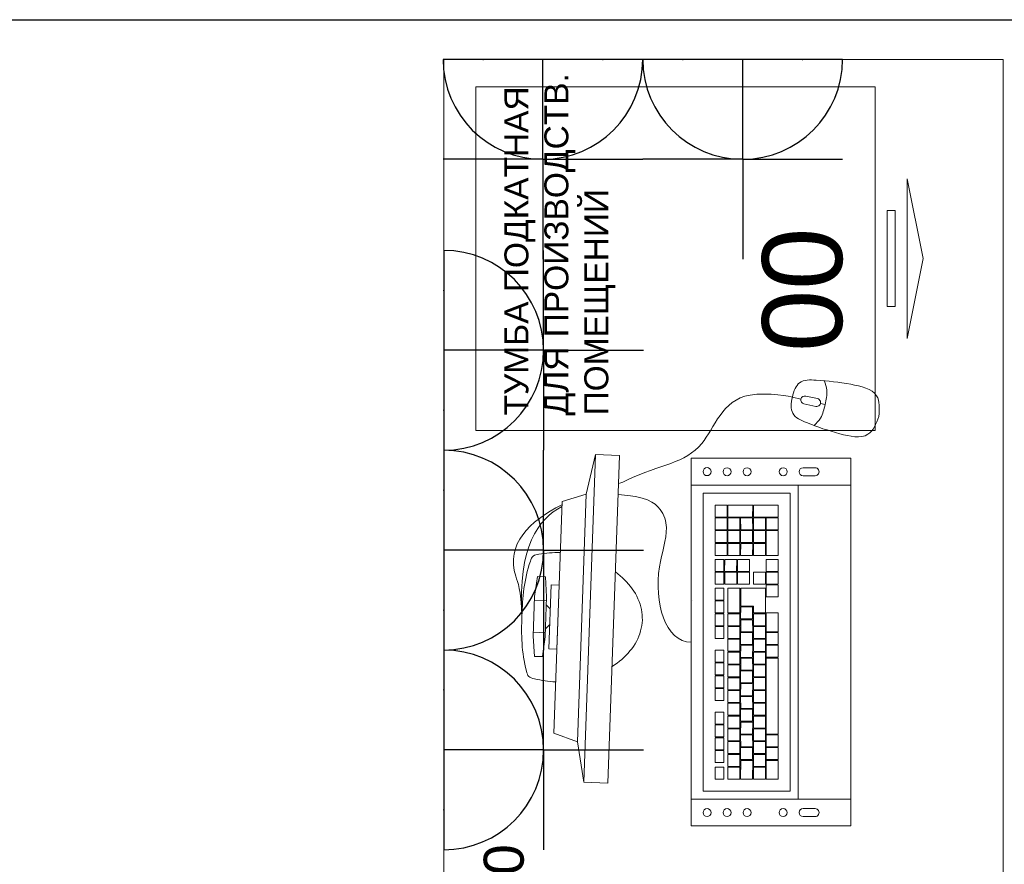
# Model space of a CAD drawing. Header units: millimetres. Extents: x -692150 to 2662533, y -92609 to 65084.
# Tile 22 of 256: x -72242 to -71009, y -52782 to -51725. Entities that reach past the tile are written whole.
import ezdxf

# ---------------------------------------------------------------- set-up
doc = ezdxf.new("R2010")
doc.units = ezdxf.units.MM
for name, color, linetype, lineweight, true_color in [('00_АР_Подложка', 7, 'Continuous', 0, 0x9b9292), ('09_АР_Мебель', 7, 'Continuous', 9, 0x000000), ('1. ПОДЛОЖКА', 7, 'Continuous', 0, 0x9b9292)]:
    doc.layers.add(name, color=color, linetype=linetype, lineweight=lineweight, true_color=true_color)
doc.layers.add('06_АР_Мебель', color=4, linetype='Continuous', lineweight=9)
doc.layers.add('11_АР_Номер мебели', color=1, linetype='Continuous', lineweight=13, plot=False)
doc.layers.add('ЭОМ', color=7, linetype='Continuous')
doc.styles.add('HVAC_AEP', font='arial.ttf')
doc.styles.get("Standard").update_dxf_attribs({"font": 'arial.ttf'})

# ---------------------------------------------------------------- blocks, each defined once
blk = doc.blocks.new('*T215')
at = {"color": 0, "linetype": 'ByBlock', "lineweight": -2, "transparency": 16777216}
for p, q in [((0, 0), (8500, 0)), ((0, 0), (0, -27939.3)), ((8500, 0), (8500, -27939.3)), ((0, -469.7), (8500, -469.7)), ((4500, -469.7), (4500, -27939.3)), ((0, -4969.7), (8500, -4969.7)), ((0, -9469.7), (8500, -9469.7)), ((0, -13269.7), (8500, -13269.7)), ((0, -16669.7), (8500, -16669.7)), ((0, -20469.7), (8500, -20469.7)), ((0, -24269.7), (8500, -24269.7)), ((0, -26370.4), (8500, -26370.4)), ((0, -27939.3), (8500, -27939.3))]:
    blk.add_line(p, q, dxfattribs=at)
at = {"color": 0, "lineweight": 15, "transparency": 16777216, "style": 'HVAC_AEP'}
for s, insert, char_height, width, attachment_point in [('{\\H0.83333x;\\C256;Готовые блоки (Барьеры, АРМ, Почтальоны)}', (4250, -234.8), 300, 8497, 5), ('{\\fCalibri|b0|i0|c204|p34;\\C256;Группа блоков 1200\\P\\PПо невозможности разместить стандартный барьер для приёма посылок, применить откидную столешницу для МГН}', (4550, -2719.7), 250, 3900, 4), ('{\\fCalibri|b0|i0|c204|p34;\\C256;Группа блоков 1400\\P\\PПо невозможности разместить стандартный барьер для приёма посылок, применить откидную столешницу для МГН}', (4550, -7219.7), 250, 3900, 4), ('{\\fCalibri|b0|i0|c204|p34;\\C256;Группа блоков \\P\\PПочта банк 1400}', (4550, -11369.7), 250, 3900, 4), ('{\\fCalibri|b0|i0|c204|p34;\\C256;Группа блоков \\P\\PПочта банк 1200}', (4550, -14969.7), 250, 3900, 4), ('{\\C256;ГРУППА МЕБЕЛИ ЦСУ (ЦЕНТР СОЦИАЛЬНЫХ УСЛУГ)\\P\\PЕсли не помещается в кабинете можно установить в клиентском зале }', (4550, -18569.7), 250, 3900, 4), ('{\\C256;ГРУППА МЕБЕЛИ ЦСУ (ЦЕНТР СОЦИАЛЬНЫХ УСЛУГ)\\P\\P\\fCalibri|b0|i0|c204|p34;Если нет места на стол 1400 ставим выноску на стол МГН 1200}', (4550, -22369.7), 250, 3900, 4), ('Группа блоков АРМ\\P^JНАЧ.ОПС^JСортировщик', (4550, -25320), 250, 3900, 4), ('{\\fCalibri|b0|i0|c204|p34;\\C256;Группа блоков \\P\\PПочтальоны}', (4550, -27154.9), 250, 3900, 4)]:
    blk.add_mtext(s, dxfattribs=dict(at, insert=insert, char_height=char_height, width=width, attachment_point=attachment_point))
blk = doc.blocks.new('Компьютер')
at = {"layer": '00_АР_Подложка', "lineweight": 0}
for p, q in [((-76.4, 195.2), (-51.4, 197.7)), ((-51.4, 197.7), (-1.4, 197.7)), ((-46.4, 182.7), (-46.4, 197.7)), ((-6.4, 197.7), (-6.4, 182.7)), ((23.6, 195.1), (-1.4, 197.7)), ((-76.4, 195.2), (-76.4, 185.2)), ((-76.4, 185.2), (-51.4, 182.7)), ((23.6, 185.1), (-1.4, 182.7)), ((23.6, 195.1), (23.6, 185.1)), ((-66.4, 167.7), (-66.4, 177.7)), ((-66.4, 177.7), (13.6, 177.6)), ((-1.4, 182.7), (-51.4, 182.7)), ((-36.4, 177.7), (-41.4, 182.7)), ((-16.4, 177.7), (-11.4, 182.7)), ((13.6, 177.6), (13.6, 167.6)), ((-171.4, 167.8), (-181.5, 137.8)), ((118.6, 167.6), (-171.4, 167.8)), ((13.6, 167.6), (-66.4, 167.7)), ((118.6, 167.6), (128.5, 137.8)), ((-181.5, 137.8), (-231.5, 127.8)), ((-181.5, 137.8), (128.5, 137.8)), ((128.5, 137.8), (178.5, 127.8)), ((-231.5, 97.8), (-231.5, 127.8)), ((-231.5, 127.8), (178.5, 127.8)), ((178.5, 127.8), (178.5, 97.8)), ((-231.5, 97.8), (178.5, 97.8)), ((-281.5, -8.2), (178.2, 8.1)), ((144.7, 6.9), (151.8, -193)), ((178.2, 8.1), (185.3, -191.8)), ((-274.4, -208.1), (-281.5, -8.2)), ((-248, -7), (-241, -206.9)), ((-237.5, -21.7), (135.3, -8.5)), ((135.3, -8.5), (139.1, -117.4)), ((-233.7, -130.6), (-237.5, -21.7)), ((89.8, -25.1), (104.8, -24.6)), ((104.8, -24.6), (105.3, -39.6)), ((105.8, -24.5), (120.8, -24)), ((106.3, -39.5), (105.8, -24.5)), ((120.8, -24), (121.3, -39)), ((-207, -35.6), (-222, -36.1)), ((-221.6, -47.1), (-222, -36.1)), ((-207, -35.6), (-206.6, -46.6)), ((-186.2, -34.9), (-201.2, -35.4)), ((-200.8, -46.4), (-201.2, -35.4)), ((-186.2, -34.9), (-185.8, -45.9)), ((-170.2, -34.3), (-185.2, -34.8)), ((-184.8, -45.8), (-185.2, -34.8)), ((-170.2, -34.3), (-169.8, -45.3)), ((-154.2, -33.7), (-169.2, -34.3)), ((-168.8, -45.3), (-169.2, -34.3)), ((-154.2, -33.7), (-153.8, -44.7)), ((-138.2, -33.2), (-153.2, -33.7)), ((-152.8, -44.7), (-153.2, -33.7)), ((-138.2, -33.2), (-137.8, -44.2)), ((-108.6, -32.1), (-123.6, -32.6)), ((-123.3, -43.6), (-123.6, -32.6)), ((-108.6, -32.1), (-108.3, -43.1)), ((-92.7, -31.6), (-107.6, -32.1)), ((-107.3, -43.1), (-107.6, -32.1)), ((-92.7, -31.6), (-92.3, -42.5)), ((-76.7, -31), (-91.7, -31.5)), ((-91.3, -42.5), (-91.7, -31.5)), ((-76.7, -31), (-76.3, -42)), ((-60.7, -30.4), (-75.7, -31)), ((-75.3, -41.9), (-75.7, -31)), ((-60.7, -30.4), (-60.3, -41.4)), ((-31.1, -29.4), (-46.1, -29.9)), ((-45.7, -40.9), (-46.1, -29.9)), ((-31.1, -29.4), (-30.7, -40.4)), ((-15.1, -28.8), (-30.1, -29.3)), ((-29.7, -40.3), (-30.1, -29.3)), ((-15.1, -28.8), (-14.7, -39.8)), ((0.9, -28.2), (-14.1, -28.8)), ((-13.7, -39.8), (-14.1, -28.8)), ((0.9, -28.2), (1.3, -39.2)), ((16.9, -27.7), (1.9, -28.2)), ((2.3, -39.2), (1.9, -28.2)), ((16.9, -27.7), (17.2, -38.7)), ((36.8, -27), (21.9, -27.5)), ((22.2, -38.5), (21.9, -27.5)), ((36.8, -27), (37.2, -38)), ((52.8, -26.4), (37.8, -26.9)), ((38.2, -37.9), (37.8, -26.9)), ((52.8, -26.4), (53.2, -37.4)), ((57.8, -26.2), (72.8, -25.7)), ((58.4, -41.2), (57.8, -26.2)), ((72.8, -25.7), (73.4, -40.7)), ((73.8, -25.7), (88.8, -25.1)), ((74.4, -40.7), (73.8, -25.7)), ((88.8, -25.1), (89.3, -40.1)), ((90.3, -40.1), (89.8, -25.1)), ((-206.6, -46.6), (-221.6, -47.1)), ((-185.8, -45.9), (-200.8, -46.4)), ((-169.8, -45.3), (-184.8, -45.8)), ((-153.8, -44.7), (-168.8, -45.3)), ((-137.8, -44.2), (-152.8, -44.7)), ((-141.5, -49.3), (-126.5, -48.8)), ((-126.5, -48.8), (-126, -63.7)), ((-125.5, -48.7), (-110.5, -48.2)), ((-125, -63.7), (-125.5, -48.7)), ((-108.3, -43.1), (-123.3, -43.6)), ((-110.5, -48.2), (-110, -63.2)), ((-109.5, -48.2), (-94.5, -47.6)), ((-109, -63.1), (-109.5, -48.2)), ((-92.3, -42.5), (-107.3, -43.1)), ((-94.5, -47.6), (-94, -62.6)), ((-93.5, -47.6), (-78.5, -47.1)), ((-93, -62.6), (-93.5, -47.6)), ((-76.3, -42), (-91.3, -42.5)), ((-78.5, -47.1), (-78, -62.1)), ((-77.5, -47), (-62.5, -46.5)), ((-77, -62), (-77.5, -47)), ((-60.3, -41.4), (-75.3, -41.9)), ((-62.5, -46.5), (-62, -61.5)), ((-61.5, -46.5), (-46.5, -45.9)), ((-61, -61.5), (-61.5, -46.5)), ((-46.5, -45.9), (-46, -60.9)), ((-30.7, -40.4), (-45.7, -40.9)), ((-45.5, -45.9), (-30.5, -45.4)), ((-45, -60.9), (-45.5, -45.9)), ((-30.5, -45.4), (-30, -60.4)), ((-14.7, -39.8), (-29.7, -40.3)), ((-29.5, -45.3), (-14.6, -44.8)), ((-29, -60.3), (-29.5, -45.3)), ((-14.6, -44.8), (-14, -59.8)), ((1.3, -39.2), (-13.7, -39.8)), ((-13.6, -44.8), (17.4, -43.7)), ((-13, -59.8), (-13.6, -44.8)), ((17.2, -38.7), (2.3, -39.2)), ((17.4, -43.7), (18, -58.7)), ((37.2, -38), (22.2, -38.5)), ((22.3, -39.5), (37.3, -39)), ((22.8, -54.5), (22.3, -39.5)), ((37.3, -39), (37.8, -54)), ((53.2, -37.4), (38.2, -37.9)), ((38.3, -38.9), (53.3, -38.4)), ((38.8, -53.9), (38.3, -38.9)), ((53.3, -38.4), (53.8, -53.4)), ((73.4, -40.7), (58.4, -41.2)), ((58.4, -42.2), (73.4, -41.7)), ((58.9, -57.2), (58.4, -42.2)), ((73.4, -41.7), (73.9, -56.7)), ((89.3, -40.1), (74.4, -40.7)), ((74.4, -41.7), (89.4, -41.1)), ((74.9, -56.6), (74.4, -41.7)), ((89.4, -41.1), (89.9, -56.1)), ((105.3, -39.6), (90.3, -40.1)), ((90.4, -41.1), (105.4, -40.6)), ((90.9, -56.1), (90.4, -41.1)), ((105.4, -40.6), (105.9, -55.5)), ((121.3, -39), (106.3, -39.5)), ((106.4, -40.5), (121.4, -40)), ((107.5, -71.5), (106.4, -40.5)), ((121.4, -40), (122.5, -71)), ((-221.4, -52.1), (-206.4, -51.6)), ((-220.9, -67.1), (-221.4, -52.1)), ((-206.4, -51.6), (-205.9, -66.6)), ((-205.4, -51.6), (-190.4, -51)), ((-204.9, -66.5), (-205.4, -51.6)), ((-190.4, -51), (-189.9, -66)), ((-189.4, -51), (-174.5, -50.5)), ((-188.9, -66), (-189.4, -51)), ((-174.5, -50.5), (-173.9, -65.4)), ((-173.5, -50.4), (-158.5, -49.9)), ((-172.9, -65.4), (-173.5, -50.4)), ((-158.5, -49.9), (-157.9, -64.9)), ((-157.5, -49.9), (-142.5, -49.3)), ((-156.9, -64.8), (-157.5, -49.9)), ((-142.5, -49.3), (-141.9, -64.3)), ((-140.9, -64.3), (-141.5, -49.3)), ((-62, -61.5), (-77, -62)), ((-46, -60.9), (-61, -61.5)), ((-30, -60.4), (-45, -60.9)), ((-36.5, -61.6), (-21.5, -61.1)), ((-35.9, -76.6), (-36.5, -61.6)), ((-14, -59.8), (-29, -60.3)), ((-21.5, -61.1), (-21, -76)), ((-20.5, -61), (-5.5, -60.5)), ((-20, -76), (-20.5, -61)), ((18, -58.7), (-13, -59.8)), ((-5.5, -60.5), (-5, -75.5)), ((-4.5, -60.5), (18, -59.7)), ((-3.9, -76.4), (-4.5, -60.5)), ((18, -59.7), (19.1, -90.6)), ((37.8, -54), (22.8, -54.5)), ((22.8, -55.5), (37.8, -55)), ((23.4, -70.5), (22.8, -55.5)), ((37.8, -55), (38.4, -69.9)), ((53.8, -53.4), (38.8, -53.9)), ((38.8, -54.9), (53.8, -54.4)), ((39.4, -69.9), (38.8, -54.9)), ((53.8, -54.4), (54.4, -69.4)), ((73.9, -56.7), (58.9, -57.2)), ((59, -58.2), (74, -57.7)), ((59.5, -73.2), (59, -58.2)), ((74, -57.7), (74.5, -72.7)), ((89.9, -56.1), (74.9, -56.6)), ((75, -57.6), (89.9, -57.1)), ((75.5, -72.6), (75, -57.6)), ((89.9, -57.1), (90.5, -72.1)), ((105.9, -55.5), (90.9, -56.1)), ((90.9, -57.1), (105.9, -56.5)), ((91.5, -72.1), (90.9, -57.1)), ((105.9, -56.5), (106.5, -71.5)), ((-205.9, -66.6), (-220.9, -67.1)), ((-220.9, -68.1), (-197.4, -67.3)), ((-220.3, -83.1), (-220.9, -68.1)), ((-189.9, -66), (-204.9, -66.5)), ((-197.4, -67.3), (-196.8, -82.3)), ((-196.4, -67.2), (-181.4, -66.7)), ((-195.8, -82.2), (-196.4, -67.2)), ((-173.9, -65.4), (-188.9, -66)), ((-181.4, -66.7), (-180.9, -81.7)), ((-180.4, -66.7), (-165.4, -66.1)), ((-179.9, -81.7), (-180.4, -66.7)), ((-157.9, -64.9), (-172.9, -65.4)), ((-165.4, -66.1), (-164.9, -81.1)), ((-164.4, -66.1), (-149.4, -65.6)), ((-163.9, -81.1), (-164.4, -66.1)), ((-141.9, -64.3), (-156.9, -64.8)), ((-149.4, -65.6), (-148.9, -80.6)), ((-148.4, -65.5), (-133.4, -65)), ((-147.9, -80.5), (-148.4, -65.5)), ((-126, -63.7), (-140.9, -64.3)), ((-133.4, -65), (-132.9, -80)), ((-132.4, -65), (-117.4, -64.4)), ((-131.9, -80), (-132.4, -65)), ((-110, -63.2), (-125, -63.7)), ((-117.4, -64.4), (-116.9, -79.4)), ((-116.4, -64.4), (-101.4, -63.9)), ((-115.9, -79.4), (-116.4, -64.4)), ((-94, -62.6), (-109, -63.1)), ((-101.4, -63.9), (-100.9, -78.9)), ((-100.4, -63.8), (-85.4, -63.3)), ((-99.9, -78.8), (-100.4, -63.8)), ((-78, -62.1), (-93, -62.6)), ((-85.4, -63.3), (-84.9, -78.3)), ((-84.4, -63.3), (-69.5, -62.8)), ((-83.9, -78.3), (-84.4, -63.3)), ((-69.5, -62.8), (-68.9, -77.7)), ((-68.5, -62.7), (-53.5, -62.2)), ((-67.9, -77.7), (-68.5, -62.7)), ((-53.5, -62.2), (-52.9, -77.2)), ((-52.5, -62.1), (-37.5, -61.6)), ((-51.9, -77.1), (-52.5, -62.1)), ((-37.5, -61.6), (-36.9, -76.6)), ((38.4, -69.9), (23.4, -70.5)), ((54.4, -69.4), (39.4, -69.9)), ((74.5, -72.7), (59.5, -73.2)), ((59.5, -74.2), (74.5, -73.7)), ((74.5, -73.7), (75, -88.7)), ((90.5, -72.1), (75.5, -72.6)), ((75.5, -73.6), (90.5, -73.1)), ((76, -88.6), (75.5, -73.6)), ((90.5, -73.1), (91, -88.1)), ((106.5, -71.5), (91.5, -72.1)), ((91.5, -73.1), (106.5, -72.5)), ((92, -88.1), (91.5, -73.1)), ((106.5, -72.5), (107, -87.5)), ((122.5, -71), (107.5, -71.5)), ((107.5, -72.5), (122.5, -72)), ((108.6, -103.5), (107.5, -72.5)), ((122.5, -72), (123.6, -102.9)), ((-196.8, -82.3), (-220.3, -83.1)), ((-220.3, -84.1), (-205.3, -83.6)), ((-219.8, -99.1), (-220.3, -84.1)), ((-205.3, -83.6), (-204.8, -98.6)), ((-204.3, -83.5), (-189.3, -83)), ((-203.8, -98.5), (-204.3, -83.5)), ((-180.9, -81.7), (-195.8, -82.2)), ((-189.3, -83), (-188.8, -98)), ((-188.3, -83), (-173.3, -82.4)), ((-187.8, -98), (-188.3, -83)), ((-164.9, -81.1), (-179.9, -81.7)), ((-173.3, -82.4), (-172.8, -97.4)), ((-172.3, -82.4), (-157.3, -81.9)), ((-171.8, -97.4), (-172.3, -82.4)), ((-148.9, -80.6), (-163.9, -81.1)), ((-157.3, -81.9), (-156.8, -96.9)), ((-156.3, -81.8), (-141.3, -81.3)), ((-155.8, -96.8), (-156.3, -81.8)), ((-132.9, -80), (-147.9, -80.5)), ((-141.3, -81.3), (-140.8, -96.3)), ((-140.3, -81.3), (-125.4, -80.7)), ((-139.8, -96.3), (-140.3, -81.3)), ((-116.9, -79.4), (-131.9, -80)), ((-125.4, -80.7), (-124.8, -95.7)), ((-124.4, -80.7), (-109.4, -80.2)), ((-123.8, -95.7), (-124.4, -80.7)), ((-100.9, -78.9), (-115.9, -79.4)), ((-109.4, -80.2), (-108.8, -95.2)), ((-108.4, -80.1), (-93.4, -79.6)), ((-107.8, -95.1), (-108.4, -80.1)), ((-84.9, -78.3), (-99.9, -78.8)), ((-93.4, -79.6), (-92.8, -94.6)), ((-92.4, -79.6), (-77.4, -79)), ((-91.8, -94.6), (-92.4, -79.6)), ((-68.9, -77.7), (-83.9, -78.3)), ((-77.4, -79), (-76.9, -94)), ((-76.4, -79), (-61.4, -78.5)), ((-75.9, -94), (-76.4, -79)), ((-52.9, -77.2), (-67.9, -77.7)), ((-61.4, -78.5), (-60.9, -93.5)), ((-60.4, -78.4), (-45.4, -77.9)), ((-59.9, -93.4), (-60.4, -78.4)), ((-36.9, -76.6), (-51.9, -77.1)), ((-45.4, -77.9), (-44.9, -92.9)), ((-44.4, -77.9), (-29.4, -77.3)), ((-43.9, -92.9), (-44.4, -77.9)), ((-21, -76), (-35.9, -76.6)), ((-29.4, -77.3), (-28.9, -92.3)), ((-28.4, -77.3), (-13.4, -76.8)), ((-27.9, -92.3), (-28.4, -77.3)), ((-5, -75.5), (-20, -76)), ((-13.4, -76.8), (-12.9, -91.8)), ((-12.4, -76.7), (-3.9, -76.4)), ((-11.9, -91.7), (-12.4, -76.7)), ((23.5, -75.5), (38.5, -74.9)), ((24.1, -90.5), (23.5, -75.5)), ((38.5, -74.9), (39.1, -89.9)), ((60.1, -89.2), (59.5, -74.2)), ((-204.8, -98.6), (-219.8, -99.1)), ((-188.8, -98), (-203.8, -98.5)), ((-172.8, -97.4), (-187.8, -98)), ((-179.3, -98.7), (-164.3, -98.1)), ((-156.8, -96.9), (-171.8, -97.4)), ((-164.3, -98.1), (-163.7, -113.1)), ((-163.3, -98.1), (-68.3, -94.7)), ((-162.7, -113.1), (-163.3, -98.1)), ((-140.8, -96.3), (-155.8, -96.8)), ((-124.8, -95.7), (-139.8, -96.3)), ((-108.8, -95.2), (-123.8, -95.7)), ((-92.8, -94.6), (-107.8, -95.1)), ((-76.9, -94), (-91.8, -94.6)), ((-60.9, -93.5), (-75.9, -94)), ((-68.3, -94.7), (-67.8, -109.7)), ((-67.3, -94.7), (-52.3, -94.2)), ((-66.8, -109.7), (-67.3, -94.7)), ((-44.9, -92.9), (-59.9, -93.4)), ((-52.3, -94.2), (-51.8, -109.2)), ((-51.3, -94.1), (-36.3, -93.6)), ((-50.8, -109.1), (-51.3, -94.1)), ((-28.9, -92.3), (-43.9, -92.9)), ((-36.3, -93.6), (-35.8, -108.6)), ((-35.3, -93.6), (-11.9, -92.7)), ((-34.8, -108.6), (-35.3, -93.6)), ((-12.9, -91.8), (-27.9, -92.3)), ((19.1, -90.6), (-11.9, -91.7)), ((-11.9, -92.7), (-11.3, -107.7)), ((8.1, -92), (23.1, -91.5)), ((8.7, -107), (8.1, -92)), ((23.1, -91.5), (23.6, -106.5)), ((39.1, -89.9), (24.1, -90.5)), ((24.1, -91.5), (39.1, -90.9)), ((24.6, -106.5), (24.1, -91.5)), ((39.1, -90.9), (39.6, -105.9)), ((40.1, -90.9), (55.1, -90.4)), ((40.6, -105.9), (40.1, -90.9)), ((55.1, -90.4), (55.6, -105.4)), ((75, -88.7), (60.1, -89.2)), ((60.1, -90.2), (91.1, -89.1)), ((60.6, -105.2), (60.1, -90.2)), ((91, -88.1), (76, -88.6)), ((91.1, -89.1), (91.6, -104.1)), ((107, -87.5), (92, -88.1)), ((92.1, -89.1), (107.1, -88.5)), ((92.6, -104), (92.1, -89.1)), ((107.1, -88.5), (107.6, -103.5)), ((-219.7, -100.1), (-196.2, -99.3)), ((-219.2, -115.1), (-219.7, -100.1)), ((-196.2, -99.3), (-195.7, -114.2)), ((-195.2, -99.2), (-180.3, -98.7)), ((-194.7, -114.2), (-195.2, -99.2)), ((-180.3, -98.7), (-179.7, -113.7)), ((-178.7, -113.6), (-179.3, -98.7)), ((-67.8, -109.7), (-162.7, -113.1)), ((-51.8, -109.2), (-66.8, -109.7)), ((-35.8, -108.6), (-50.8, -109.1)), ((-11.3, -107.7), (-34.8, -108.6)), ((23.6, -106.5), (8.7, -107)), ((39.6, -105.9), (24.6, -106.5)), ((55.6, -105.4), (40.6, -105.9)), ((91.6, -104.1), (60.6, -105.2)), ((107.6, -103.5), (92.6, -104)), ((123.6, -102.9), (108.6, -103.5)), ((139.1, -117.4), (-233.7, -130.6)), ((-195.7, -114.2), (-219.2, -115.1)), ((-179.7, -113.7), (-194.7, -114.2)), ((-163.7, -113.1), (-178.7, -113.6)), ((259.2, -115.9), (257.1, -126.7)), ((-243.3, -140.9), (149.5, -127)), ((161.4, -132.8), (161.9, -147.8)), ((171.9, -147.5), (171.4, -132.5)), ((251.3, -130.7), (248.5, -145.5)), ((258.4, -147.3), (261.1, -132.6)), ((-254.3, -162.5), (-254.8, -147.6)), ((-233.3, -140.6), (-243.3, -140.9)), ((-264.8, -147.9), (-264.3, -162.9)), ((252.5, -151.3), (251.4, -157.2)), ((185.3, -191.8), (-274.4, -208.1))]:
    blk.add_line(p, q, dxfattribs=at)
for centre, radius in [((0, 0), 0.1), ((162.2, -12.5), 5), ((-264.1, -27.6), 5), ((163, -37.5), 5), ((-263.2, -52.6), 5), ((163.9, -62.5), 5), ((-262.3, -77.6), 5), ((165.5, -107.7), 5), ((-260.7, -122.7), 5)]:
    blk.add_circle(centre, radius, dxfattribs=at)
for centre, start, end in [((166.4, -132.6), 2.0267, 182.0267), ((256.2, -131.6), 349.4053, 169.4053), ((-259.8, -147.7), 2.0267, 182.0267), ((166.9, -147.6), 182.0267, 2.0267), ((253.5, -146.4), 169.4053, 349.4053), ((-259.3, -162.7), 182.0267, 2.0267)]:
    blk.add_arc(centre, 5, start, end, dxfattribs=at)
for points, knots in [([(114.4, 167.6), (92.3, 208.2), (56.8, 241.6), (7.1, 215), (-26.4, 212.7)], [301.145323, 301.145323, 301.145323, 301.145323, 415.407088, 437.556664, 437.556664, 437.556664, 437.556664]), ([(-26.4, 212.7), (-49.6, 212.7), (-74.1, 211.7), (-102.8, 202.2), (-106, 187.9), (-107.3, 176.5), (-107.3, 167.7)], [0, 0, 0, 0, 69.399914, 76.624177, 84.122224, 109.95105, 109.95105, 109.95105, 109.95105]), ([(-26.4, 212.7), (-3.3, 212.7), (21.2, 211.7), (50, 202.1), (53.1, 187.9), (54.4, 176.4), (54.4, 167.6)], [0, 0, 0, 0, 69.399914, 76.624177, 84.122224, 109.95105, 109.95105, 109.95105, 109.95105]), ([(-85.7, 97.7), (-74.2, 81.2), (-54.6, 64.4), (-31, 62.2), (-26.5, 61.9)], [183.033033, 183.033033, 183.033033, 183.033033, 239.928901, 253.488029, 253.488029, 253.488029, 253.488029]), ([(-51.7, -0.1), (-53.3, 32.5), (17.9, 54.7), (84.3, 31.8), (115.9, 42.2), (128.7, 63.3), (129.5, 97.6)], [0, 0, 0, 0, 111.099215, 156.303039, 180.580053, 211.421886, 211.421886, 211.421886, 211.421886]), ([(32.8, 97.6), (21.2, 81.2), (1.6, 64.4), (-22, 62.2), (-26.5, 61.9)], [183.033033, 183.033033, 183.033033, 183.033033, 239.928901, 253.488029, 253.488029, 253.488029, 253.488029]), ([(259.2, -115.9), (259.2, -115.9), (273.5, -32.4), (172.9, -9.9), (169.3, 49), (144.4, 94.2), (143.3, 97.6)], [0, 0, 0, 0, 49.29571, 130.063652, 232.751106, 241.185472, 241.185472, 241.185472, 241.185472]), ([(251.4, -157.2), (245.5, -156.1), (235.2, -153.9), (227.6, -147.4), (224.7, -144.4)], [0, 0, 0, 0, 17.989581, 30.266668, 30.266668, 30.266668, 30.266668]), ([(251.4, -157.2), (257.3, -158.3), (267.7, -160), (277.2, -156.7), (281, -155)], [0, 0, 0, 0, 17.989581, 30.266668, 30.266668, 30.266668, 30.266668])]:
    blk.add_open_spline(points, degree=3, knots=knots, dxfattribs=at)
blk.add_open_spline([(112.1, 167.6), (95.7, 196.6), (59.7, 220.7), (-26.4, 212.7)], degree=3, dxfattribs=at)
for points, start_tangent in [([(238.8, -225), (216, -212.1), (215.5, -176.9), (227.9, -134.8), (239.2, -117), (247.9, -114.8), (259.2, -115.9)], (-0.982952, 0.18386)), ([(238.8, -225), (264.6, -221.2), (277.8, -188.5), (281.4, -144.8), (277.4, -124.1), (270, -119), (259.2, -115.9)], (0.982952, -0.18386))]:
    blk.add_spline(points, degree=3, dxfattribs=dict(at, start_tangent=start_tangent))
at = {"layer": '06_АР_Мебель', "lineweight": 0}
for p, q in [((-76.4, 195.2), (-51.4, 197.7)), ((-51.4, 197.7), (-1.4, 197.7)), ((-46.4, 182.7), (-46.4, 197.7)), ((-6.4, 197.7), (-6.4, 182.7)), ((23.6, 195.1), (-1.4, 197.7)), ((-76.4, 195.2), (-76.4, 185.2)), ((-76.4, 185.2), (-51.4, 182.7)), ((23.6, 185.1), (-1.4, 182.7)), ((23.6, 195.1), (23.6, 185.1)), ((-66.4, 167.7), (-66.4, 177.7)), ((-66.4, 177.7), (13.6, 177.6)), ((-1.4, 182.7), (-51.4, 182.7)), ((-36.4, 177.7), (-41.4, 182.7)), ((-16.4, 177.7), (-11.4, 182.7)), ((13.6, 177.6), (13.6, 167.6)), ((-171.4, 167.8), (-181.5, 137.8)), ((118.6, 167.6), (-171.4, 167.8)), ((13.6, 167.6), (-66.4, 167.7)), ((118.6, 167.6), (128.5, 137.8)), ((-181.5, 137.8), (-231.5, 127.8)), ((-181.5, 137.8), (128.5, 137.8)), ((128.5, 137.8), (178.5, 127.8)), ((-231.5, 97.8), (-231.5, 127.8)), ((-231.5, 127.8), (178.5, 127.8)), ((178.5, 127.8), (178.5, 97.8)), ((-231.5, 97.8), (178.5, 97.8)), ((-281.5, -8.2), (178.2, 8.1)), ((144.7, 6.9), (151.8, -193)), ((178.2, 8.1), (185.3, -191.8)), ((-274.4, -208.1), (-281.5, -8.2)), ((-248, -7), (-241, -206.9)), ((-237.5, -21.7), (135.3, -8.5)), ((135.3, -8.5), (139.1, -117.4)), ((-233.7, -130.6), (-237.5, -21.7)), ((89.8, -25.1), (104.8, -24.6)), ((104.8, -24.6), (105.3, -39.6)), ((105.8, -24.5), (120.8, -24)), ((106.3, -39.5), (105.8, -24.5)), ((120.8, -24), (121.3, -39)), ((-207, -35.6), (-222, -36.1)), ((-221.6, -47.1), (-222, -36.1)), ((-207, -35.6), (-206.6, -46.6)), ((-186.2, -34.9), (-201.2, -35.4)), ((-200.8, -46.4), (-201.2, -35.4)), ((-186.2, -34.9), (-185.8, -45.9)), ((-170.2, -34.3), (-185.2, -34.8)), ((-184.8, -45.8), (-185.2, -34.8)), ((-170.2, -34.3), (-169.8, -45.3)), ((-154.2, -33.7), (-169.2, -34.3)), ((-168.8, -45.3), (-169.2, -34.3)), ((-154.2, -33.7), (-153.8, -44.7)), ((-138.2, -33.2), (-153.2, -33.7)), ((-152.8, -44.7), (-153.2, -33.7)), ((-138.2, -33.2), (-137.8, -44.2)), ((-108.6, -32.1), (-123.6, -32.6)), ((-123.3, -43.6), (-123.6, -32.6)), ((-108.6, -32.1), (-108.3, -43.1)), ((-92.7, -31.6), (-107.6, -32.1)), ((-107.3, -43.1), (-107.6, -32.1)), ((-92.7, -31.6), (-92.3, -42.5)), ((-76.7, -31), (-91.7, -31.5)), ((-91.3, -42.5), (-91.7, -31.5)), ((-76.7, -31), (-76.3, -42)), ((-60.7, -30.4), (-75.7, -31)), ((-75.3, -41.9), (-75.7, -31)), ((-60.7, -30.4), (-60.3, -41.4)), ((-31.1, -29.4), (-46.1, -29.9)), ((-45.7, -40.9), (-46.1, -29.9)), ((-31.1, -29.4), (-30.7, -40.4)), ((-15.1, -28.8), (-30.1, -29.3)), ((-29.7, -40.3), (-30.1, -29.3)), ((-15.1, -28.8), (-14.7, -39.8)), ((0.9, -28.2), (-14.1, -28.8)), ((-13.7, -39.8), (-14.1, -28.8)), ((0.9, -28.2), (1.3, -39.2)), ((16.9, -27.7), (1.9, -28.2)), ((2.3, -39.2), (1.9, -28.2)), ((16.9, -27.7), (17.2, -38.7)), ((36.8, -27), (21.9, -27.5)), ((22.2, -38.5), (21.9, -27.5)), ((36.8, -27), (37.2, -38)), ((52.8, -26.4), (37.8, -26.9)), ((38.2, -37.9), (37.8, -26.9)), ((52.8, -26.4), (53.2, -37.4)), ((57.8, -26.2), (72.8, -25.7)), ((58.4, -41.2), (57.8, -26.2)), ((72.8, -25.7), (73.4, -40.7)), ((73.8, -25.7), (88.8, -25.1)), ((74.4, -40.7), (73.8, -25.7)), ((88.8, -25.1), (89.3, -40.1)), ((90.3, -40.1), (89.8, -25.1)), ((-206.6, -46.6), (-221.6, -47.1)), ((-185.8, -45.9), (-200.8, -46.4)), ((-169.8, -45.3), (-184.8, -45.8)), ((-153.8, -44.7), (-168.8, -45.3)), ((-137.8, -44.2), (-152.8, -44.7)), ((-141.5, -49.3), (-126.5, -48.8)), ((-126.5, -48.8), (-126, -63.7)), ((-125.5, -48.7), (-110.5, -48.2)), ((-125, -63.7), (-125.5, -48.7)), ((-108.3, -43.1), (-123.3, -43.6)), ((-110.5, -48.2), (-110, -63.2)), ((-109.5, -48.2), (-94.5, -47.6)), ((-109, -63.1), (-109.5, -48.2)), ((-92.3, -42.5), (-107.3, -43.1)), ((-94.5, -47.6), (-94, -62.6)), ((-93.5, -47.6), (-78.5, -47.1)), ((-93, -62.6), (-93.5, -47.6)), ((-76.3, -42), (-91.3, -42.5)), ((-78.5, -47.1), (-78, -62.1)), ((-77.5, -47), (-62.5, -46.5)), ((-77, -62), (-77.5, -47)), ((-60.3, -41.4), (-75.3, -41.9)), ((-62.5, -46.5), (-62, -61.5)), ((-61.5, -46.5), (-46.5, -45.9)), ((-61, -61.5), (-61.5, -46.5)), ((-46.5, -45.9), (-46, -60.9)), ((-30.7, -40.4), (-45.7, -40.9)), ((-45.5, -45.9), (-30.5, -45.4)), ((-45, -60.9), (-45.5, -45.9)), ((-30.5, -45.4), (-30, -60.4)), ((-14.7, -39.8), (-29.7, -40.3)), ((-29.5, -45.3), (-14.6, -44.8)), ((-29, -60.3), (-29.5, -45.3)), ((-14.6, -44.8), (-14, -59.8)), ((1.3, -39.2), (-13.7, -39.8)), ((-13.6, -44.8), (17.4, -43.7)), ((-13, -59.8), (-13.6, -44.8)), ((17.2, -38.7), (2.3, -39.2)), ((17.4, -43.7), (18, -58.7)), ((37.2, -38), (22.2, -38.5)), ((22.3, -39.5), (37.3, -39)), ((22.8, -54.5), (22.3, -39.5)), ((37.3, -39), (37.8, -54)), ((53.2, -37.4), (38.2, -37.9)), ((38.3, -38.9), (53.3, -38.4)), ((38.8, -53.9), (38.3, -38.9)), ((53.3, -38.4), (53.8, -53.4)), ((73.4, -40.7), (58.4, -41.2)), ((58.4, -42.2), (73.4, -41.7)), ((58.9, -57.2), (58.4, -42.2)), ((73.4, -41.7), (73.9, -56.7)), ((89.3, -40.1), (74.4, -40.7)), ((74.4, -41.7), (89.4, -41.1)), ((74.9, -56.6), (74.4, -41.7)), ((89.4, -41.1), (89.9, -56.1)), ((105.3, -39.6), (90.3, -40.1)), ((90.4, -41.1), (105.4, -40.6)), ((90.9, -56.1), (90.4, -41.1)), ((105.4, -40.6), (105.9, -55.5)), ((121.3, -39), (106.3, -39.5)), ((106.4, -40.5), (121.4, -40)), ((107.5, -71.5), (106.4, -40.5)), ((121.4, -40), (122.5, -71)), ((-221.4, -52.1), (-206.4, -51.6)), ((-220.9, -67.1), (-221.4, -52.1)), ((-206.4, -51.6), (-205.9, -66.6)), ((-205.4, -51.6), (-190.4, -51)), ((-204.9, -66.5), (-205.4, -51.6)), ((-190.4, -51), (-189.9, -66)), ((-189.4, -51), (-174.5, -50.5)), ((-188.9, -66), (-189.4, -51)), ((-174.5, -50.5), (-173.9, -65.4)), ((-173.5, -50.4), (-158.5, -49.9)), ((-172.9, -65.4), (-173.5, -50.4)), ((-158.5, -49.9), (-157.9, -64.9)), ((-157.5, -49.9), (-142.5, -49.3)), ((-156.9, -64.8), (-157.5, -49.9)), ((-142.5, -49.3), (-141.9, -64.3)), ((-140.9, -64.3), (-141.5, -49.3)), ((-62, -61.5), (-77, -62)), ((-46, -60.9), (-61, -61.5)), ((-30, -60.4), (-45, -60.9)), ((-36.5, -61.6), (-21.5, -61.1)), ((-35.9, -76.6), (-36.5, -61.6)), ((-14, -59.8), (-29, -60.3)), ((-21.5, -61.1), (-21, -76)), ((-20.5, -61), (-5.5, -60.5)), ((-20, -76), (-20.5, -61)), ((18, -58.7), (-13, -59.8)), ((-5.5, -60.5), (-5, -75.5)), ((-4.5, -60.5), (18, -59.7)), ((-3.9, -76.4), (-4.5, -60.5)), ((18, -59.7), (19.1, -90.6)), ((37.8, -54), (22.8, -54.5)), ((22.8, -55.5), (37.8, -55)), ((23.4, -70.5), (22.8, -55.5)), ((37.8, -55), (38.4, -69.9)), ((53.8, -53.4), (38.8, -53.9)), ((38.8, -54.9), (53.8, -54.4)), ((39.4, -69.9), (38.8, -54.9)), ((53.8, -54.4), (54.4, -69.4)), ((73.9, -56.7), (58.9, -57.2)), ((59, -58.2), (74, -57.7)), ((59.5, -73.2), (59, -58.2)), ((74, -57.7), (74.5, -72.7)), ((89.9, -56.1), (74.9, -56.6)), ((75, -57.6), (89.9, -57.1)), ((75.5, -72.6), (75, -57.6)), ((89.9, -57.1), (90.5, -72.1)), ((105.9, -55.5), (90.9, -56.1)), ((90.9, -57.1), (105.9, -56.5)), ((91.5, -72.1), (90.9, -57.1)), ((105.9, -56.5), (106.5, -71.5)), ((-205.9, -66.6), (-220.9, -67.1)), ((-220.9, -68.1), (-197.4, -67.3)), ((-220.3, -83.1), (-220.9, -68.1)), ((-189.9, -66), (-204.9, -66.5)), ((-197.4, -67.3), (-196.8, -82.3)), ((-196.4, -67.2), (-181.4, -66.7)), ((-195.8, -82.2), (-196.4, -67.2)), ((-173.9, -65.4), (-188.9, -66)), ((-181.4, -66.7), (-180.9, -81.7)), ((-180.4, -66.7), (-165.4, -66.1)), ((-179.9, -81.7), (-180.4, -66.7)), ((-157.9, -64.9), (-172.9, -65.4)), ((-165.4, -66.1), (-164.9, -81.1)), ((-164.4, -66.1), (-149.4, -65.6)), ((-163.9, -81.1), (-164.4, -66.1)), ((-141.9, -64.3), (-156.9, -64.8)), ((-149.4, -65.6), (-148.9, -80.6)), ((-148.4, -65.5), (-133.4, -65)), ((-147.9, -80.5), (-148.4, -65.5)), ((-126, -63.7), (-140.9, -64.3)), ((-133.4, -65), (-132.9, -80)), ((-132.4, -65), (-117.4, -64.4)), ((-131.9, -80), (-132.4, -65)), ((-110, -63.2), (-125, -63.7)), ((-117.4, -64.4), (-116.9, -79.4)), ((-116.4, -64.4), (-101.4, -63.9)), ((-115.9, -79.4), (-116.4, -64.4)), ((-94, -62.6), (-109, -63.1)), ((-101.4, -63.9), (-100.9, -78.9)), ((-100.4, -63.8), (-85.4, -63.3)), ((-99.9, -78.8), (-100.4, -63.8)), ((-78, -62.1), (-93, -62.6)), ((-85.4, -63.3), (-84.9, -78.3)), ((-84.4, -63.3), (-69.5, -62.8)), ((-83.9, -78.3), (-84.4, -63.3)), ((-69.5, -62.8), (-68.9, -77.7)), ((-68.5, -62.7), (-53.5, -62.2)), ((-67.9, -77.7), (-68.5, -62.7)), ((-53.5, -62.2), (-52.9, -77.2)), ((-52.5, -62.1), (-37.5, -61.6)), ((-51.9, -77.1), (-52.5, -62.1)), ((-37.5, -61.6), (-36.9, -76.6)), ((38.4, -69.9), (23.4, -70.5)), ((54.4, -69.4), (39.4, -69.9)), ((74.5, -72.7), (59.5, -73.2)), ((59.5, -74.2), (74.5, -73.7)), ((74.5, -73.7), (75, -88.7)), ((90.5, -72.1), (75.5, -72.6)), ((75.5, -73.6), (90.5, -73.1)), ((76, -88.6), (75.5, -73.6)), ((90.5, -73.1), (91, -88.1)), ((106.5, -71.5), (91.5, -72.1)), ((91.5, -73.1), (106.5, -72.5)), ((92, -88.1), (91.5, -73.1)), ((106.5, -72.5), (107, -87.5)), ((122.5, -71), (107.5, -71.5)), ((107.5, -72.5), (122.5, -72)), ((108.6, -103.5), (107.5, -72.5)), ((122.5, -72), (123.6, -102.9)), ((-196.8, -82.3), (-220.3, -83.1)), ((-220.3, -84.1), (-205.3, -83.6)), ((-219.8, -99.1), (-220.3, -84.1)), ((-205.3, -83.6), (-204.8, -98.6)), ((-204.3, -83.5), (-189.3, -83)), ((-203.8, -98.5), (-204.3, -83.5)), ((-180.9, -81.7), (-195.8, -82.2)), ((-189.3, -83), (-188.8, -98)), ((-188.3, -83), (-173.3, -82.4)), ((-187.8, -98), (-188.3, -83)), ((-164.9, -81.1), (-179.9, -81.7)), ((-173.3, -82.4), (-172.8, -97.4)), ((-172.3, -82.4), (-157.3, -81.9)), ((-171.8, -97.4), (-172.3, -82.4)), ((-148.9, -80.6), (-163.9, -81.1)), ((-157.3, -81.9), (-156.8, -96.9)), ((-156.3, -81.8), (-141.3, -81.3)), ((-155.8, -96.8), (-156.3, -81.8)), ((-132.9, -80), (-147.9, -80.5)), ((-141.3, -81.3), (-140.8, -96.3)), ((-140.3, -81.3), (-125.4, -80.7)), ((-139.8, -96.3), (-140.3, -81.3)), ((-116.9, -79.4), (-131.9, -80)), ((-125.4, -80.7), (-124.8, -95.7)), ((-124.4, -80.7), (-109.4, -80.2)), ((-123.8, -95.7), (-124.4, -80.7)), ((-100.9, -78.9), (-115.9, -79.4)), ((-109.4, -80.2), (-108.8, -95.2)), ((-108.4, -80.1), (-93.4, -79.6)), ((-107.8, -95.1), (-108.4, -80.1)), ((-84.9, -78.3), (-99.9, -78.8)), ((-93.4, -79.6), (-92.8, -94.6)), ((-92.4, -79.6), (-77.4, -79)), ((-91.8, -94.6), (-92.4, -79.6)), ((-68.9, -77.7), (-83.9, -78.3)), ((-77.4, -79), (-76.9, -94)), ((-76.4, -79), (-61.4, -78.5)), ((-75.9, -94), (-76.4, -79)), ((-52.9, -77.2), (-67.9, -77.7)), ((-61.4, -78.5), (-60.9, -93.5)), ((-60.4, -78.4), (-45.4, -77.9)), ((-59.9, -93.4), (-60.4, -78.4)), ((-36.9, -76.6), (-51.9, -77.1)), ((-45.4, -77.9), (-44.9, -92.9)), ((-44.4, -77.9), (-29.4, -77.3)), ((-43.9, -92.9), (-44.4, -77.9)), ((-21, -76), (-35.9, -76.6)), ((-29.4, -77.3), (-28.9, -92.3)), ((-28.4, -77.3), (-13.4, -76.8)), ((-27.9, -92.3), (-28.4, -77.3)), ((-5, -75.5), (-20, -76)), ((-13.4, -76.8), (-12.9, -91.8)), ((-12.4, -76.7), (-3.9, -76.4)), ((-11.9, -91.7), (-12.4, -76.7)), ((23.5, -75.5), (38.5, -74.9)), ((24.1, -90.5), (23.5, -75.5)), ((38.5, -74.9), (39.1, -89.9)), ((60.1, -89.2), (59.5, -74.2)), ((-204.8, -98.6), (-219.8, -99.1)), ((-188.8, -98), (-203.8, -98.5)), ((-172.8, -97.4), (-187.8, -98)), ((-179.3, -98.7), (-164.3, -98.1)), ((-156.8, -96.9), (-171.8, -97.4)), ((-164.3, -98.1), (-163.7, -113.1)), ((-163.3, -98.1), (-68.3, -94.7)), ((-162.7, -113.1), (-163.3, -98.1)), ((-140.8, -96.3), (-155.8, -96.8)), ((-124.8, -95.7), (-139.8, -96.3)), ((-108.8, -95.2), (-123.8, -95.7)), ((-92.8, -94.6), (-107.8, -95.1)), ((-76.9, -94), (-91.8, -94.6)), ((-60.9, -93.5), (-75.9, -94)), ((-68.3, -94.7), (-67.8, -109.7)), ((-67.3, -94.7), (-52.3, -94.2)), ((-66.8, -109.7), (-67.3, -94.7)), ((-44.9, -92.9), (-59.9, -93.4)), ((-52.3, -94.2), (-51.8, -109.2)), ((-51.3, -94.1), (-36.3, -93.6)), ((-50.8, -109.1), (-51.3, -94.1)), ((-28.9, -92.3), (-43.9, -92.9)), ((-36.3, -93.6), (-35.8, -108.6)), ((-35.3, -93.6), (-11.9, -92.7)), ((-34.8, -108.6), (-35.3, -93.6)), ((-12.9, -91.8), (-27.9, -92.3)), ((19.1, -90.6), (-11.9, -91.7)), ((-11.9, -92.7), (-11.3, -107.7)), ((8.1, -92), (23.1, -91.5)), ((8.7, -107), (8.1, -92)), ((23.1, -91.5), (23.6, -106.5)), ((39.1, -89.9), (24.1, -90.5)), ((24.1, -91.5), (39.1, -90.9)), ((24.6, -106.5), (24.1, -91.5)), ((39.1, -90.9), (39.6, -105.9)), ((40.1, -90.9), (55.1, -90.4)), ((40.6, -105.9), (40.1, -90.9)), ((55.1, -90.4), (55.6, -105.4)), ((75, -88.7), (60.1, -89.2)), ((60.1, -90.2), (91.1, -89.1)), ((60.6, -105.2), (60.1, -90.2)), ((91, -88.1), (76, -88.6)), ((91.1, -89.1), (91.6, -104.1)), ((107, -87.5), (92, -88.1)), ((92.1, -89.1), (107.1, -88.5)), ((92.6, -104), (92.1, -89.1)), ((107.1, -88.5), (107.6, -103.5)), ((-219.7, -100.1), (-196.2, -99.3)), ((-219.2, -115.1), (-219.7, -100.1)), ((-196.2, -99.3), (-195.7, -114.2)), ((-195.2, -99.2), (-180.3, -98.7)), ((-194.7, -114.2), (-195.2, -99.2)), ((-180.3, -98.7), (-179.7, -113.7)), ((-178.7, -113.6), (-179.3, -98.7)), ((-67.8, -109.7), (-162.7, -113.1)), ((-51.8, -109.2), (-66.8, -109.7)), ((-35.8, -108.6), (-50.8, -109.1)), ((-11.3, -107.7), (-34.8, -108.6)), ((23.6, -106.5), (8.7, -107)), ((39.6, -105.9), (24.6, -106.5)), ((55.6, -105.4), (40.6, -105.9)), ((91.6, -104.1), (60.6, -105.2)), ((107.6, -103.5), (92.6, -104)), ((123.6, -102.9), (108.6, -103.5)), ((139.1, -117.4), (-233.7, -130.6)), ((-195.7, -114.2), (-219.2, -115.1)), ((-179.7, -113.7), (-194.7, -114.2)), ((-163.7, -113.1), (-178.7, -113.6)), ((259.2, -115.9), (257.1, -126.7)), ((-243.3, -140.9), (149.5, -127)), ((161.4, -132.8), (161.9, -147.8)), ((171.9, -147.5), (171.4, -132.5)), ((251.3, -130.7), (248.5, -145.5)), ((258.4, -147.3), (261.1, -132.6)), ((-254.3, -162.5), (-254.8, -147.6)), ((-233.3, -140.6), (-243.3, -140.9)), ((-264.8, -147.9), (-264.3, -162.9)), ((252.5, -151.3), (251.4, -157.2)), ((185.3, -191.8), (-274.4, -208.1))]:
    blk.add_line(p, q, dxfattribs=at)
for centre, radius in [((0, 0), 0.1), ((162.2, -12.5), 5), ((-264.1, -27.6), 5), ((163, -37.5), 5), ((-263.2, -52.6), 5), ((163.9, -62.5), 5), ((-262.3, -77.6), 5), ((165.5, -107.7), 5), ((-260.7, -122.7), 5)]:
    blk.add_circle(centre, radius, dxfattribs=at)
for centre, start, end in [((166.4, -132.6), 2.0267, 182.0267), ((256.2, -131.6), 349.4053, 169.4053), ((-259.8, -147.7), 2.0267, 182.0267), ((166.9, -147.6), 182.0267, 2.0267), ((253.5, -146.4), 169.4053, 349.4053), ((-259.3, -162.7), 182.0267, 2.0267)]:
    blk.add_arc(centre, 5, start, end, dxfattribs=at)
for points, knots in [([(114.4, 167.6), (92.3, 208.2), (56.8, 241.6), (7.1, 215), (-26.4, 212.7)], [301.145323, 301.145323, 301.145323, 301.145323, 415.407088, 437.556664, 437.556664, 437.556664, 437.556664]), ([(-26.4, 212.7), (-49.6, 212.7), (-74.1, 211.7), (-102.8, 202.2), (-106, 187.9), (-107.3, 176.5), (-107.3, 167.7)], [0, 0, 0, 0, 69.399914, 76.624177, 84.122224, 109.95105, 109.95105, 109.95105, 109.95105]), ([(-26.4, 212.7), (-3.3, 212.7), (21.2, 211.7), (50, 202.1), (53.1, 187.9), (54.4, 176.4), (54.4, 167.6)], [0, 0, 0, 0, 69.399914, 76.624177, 84.122224, 109.95105, 109.95105, 109.95105, 109.95105]), ([(-85.7, 97.7), (-74.2, 81.2), (-54.6, 64.4), (-31, 62.2), (-26.5, 61.9)], [183.033033, 183.033033, 183.033033, 183.033033, 239.928901, 253.488029, 253.488029, 253.488029, 253.488029]), ([(-51.7, -0.1), (-53.3, 32.5), (17.9, 54.7), (84.3, 31.8), (115.9, 42.2), (128.7, 63.3), (129.5, 97.6)], [0, 0, 0, 0, 111.099215, 156.303039, 180.580053, 211.421886, 211.421886, 211.421886, 211.421886]), ([(32.8, 97.6), (21.2, 81.2), (1.6, 64.4), (-22, 62.2), (-26.5, 61.9)], [183.033033, 183.033033, 183.033033, 183.033033, 239.928901, 253.488029, 253.488029, 253.488029, 253.488029]), ([(259.2, -115.9), (259.2, -115.9), (273.5, -32.4), (172.9, -9.9), (169.3, 49), (144.4, 94.2), (143.3, 97.6)], [0, 0, 0, 0, 49.29571, 130.063652, 232.751106, 241.185472, 241.185472, 241.185472, 241.185472]), ([(251.4, -157.2), (245.5, -156.1), (235.2, -153.9), (227.6, -147.4), (224.7, -144.4)], [0, 0, 0, 0, 17.989581, 30.266668, 30.266668, 30.266668, 30.266668]), ([(251.4, -157.2), (257.3, -158.3), (267.7, -160), (277.2, -156.7), (281, -155)], [0, 0, 0, 0, 17.989581, 30.266668, 30.266668, 30.266668, 30.266668])]:
    blk.add_open_spline(points, degree=3, knots=knots, dxfattribs=at)
blk.add_open_spline([(112.1, 167.6), (95.7, 196.6), (59.7, 220.7), (-26.4, 212.7)], degree=3, dxfattribs=at)
for points, start_tangent in [([(238.8, -225), (216, -212.1), (215.5, -176.9), (227.9, -134.8), (239.2, -117), (247.9, -114.8), (259.2, -115.9)], (-0.982952, 0.18386)), ([(238.8, -225), (264.6, -221.2), (277.8, -188.5), (281.4, -144.8), (277.4, -124.1), (270, -119), (259.2, -115.9)], (0.982952, -0.18386))]:
    blk.add_spline(points, degree=3, dxfattribs=dict(at, start_tangent=start_tangent))
blk = doc.blocks.new('Стол 1400')
at = {"layer": '09_АР_Мебель'}
for p, q in [((0, -700), (0, 0)), ((0, 0), (1400, 0)), ((1400, 0), (1400, -700)), ((1400, -700), (0, -700))]:
    blk.add_line(p, q, dxfattribs=at)
at = {"flags": 1}
for tag, p in [('КОД_ОБОРУДОВАНИЯ', (16.2, 170.1)), ('ДОП_ИНФОРМАЦИЯ', (16.2, 117.9)), ('ДОГОВОР', (15.9, 45.5))]:
    blk.add_attdef(tag, p, '', height=25, dxfattribs=at)
at = {"layer": '09_АР_Мебель', "insert": (50, -50), "char_height": 50, "attachment_point": 1}
blk.add_mtext_dynamic_manual_height_columns('{\\C7;СТОЛ 1400}', width=678.51, gutter_width=12.5, heights=[0], dxfattribs=at)
at = {"layer": '11_АР_Номер мебели'}
blk.add_attdef('Номер', (98.9, -605.3), '', height=100, dxfattribs=at)
blk = doc.blocks.new('Тумба подкатная для производственных помещений')
at = {"layer": '09_АР_Мебель'}
for points in [[(430, 500), (0, 500), (0, 0), (430, 0)], [(275, -15), (155, -15), (155, -25), (275, -25)]]:
    blk.add_lwpolyline(points, close=True, dxfattribs=at)
blk.add_lwpolyline([(115, -40), (315, -40), (215, -60), (115, -40)], dxfattribs=at)
at = {"flags": 1}
for tag, p in [('КОД_ОБОРУДОВАНИЯ', (7.7, 623.4)), ('ДОП_ИНФОРМАЦИЯ', (7.7, 571.2)), ('ДОГОВОР', (8.2, 510.8))]:
    blk.add_attdef(tag, p, '', height=25, dxfattribs=at)
at = {"layer": '09_АР_Мебель', "insert": (18.8, 464.1), "char_height": 30, "attachment_point": 1}
blk.add_mtext_dynamic_manual_height_columns('{\\C7;ТУМБА ПОДКАТНАЯ ДЛЯ ПРОИЗВОДСТВ. ПОМЕЩЕНИЙ}', width=485.378, gutter_width=12.5, heights=[0], dxfattribs=at)
at = {"layer": '11_АР_Номер мебели'}
blk.add_attdef('Номер', (98.3, 41.5), '', height=100, dxfattribs=at)
blk = doc.blocks.new('A$C21545FF3')
at = {"layer": 'ЭОМ', "color": 0, "linetype": 'Continuous', "lineweight": 30}
for p, q in [((-125, 125), (-125, 250)), ((-125, 125), (-250, 125)), ((-125, 125), (0, 125)), ((-125, 125), (-125, 0)), ((-250, 0), (0, 0))]:
    blk.add_line(p, q, dxfattribs=at)
blk.add_arc((-125, 0), 125, 0, 180, dxfattribs=at)
for p in [(-200, 0), (-50, 0)]:
    blk.add_point(p, dxfattribs=at)
blk = doc.blocks.new('A$C723C25D3')
at = {"layer": 'ЭОМ', "color": 240, "linetype": 'Continuous', "lineweight": 30, "true_color": 0xed1f24}
for p, q in [((-125, 125), (-125, 250)), ((-125, 125), (-250, 125)), ((-125, 125), (0, 125)), ((-125, 125), (-125, 0)), ((-250, 0), (0, 0))]:
    blk.add_line(p, q, dxfattribs=at)
blk.add_arc((-125, 0), 125, 0, 180, dxfattribs=at)
for p in [(-200, 0), (-50, 0)]:
    blk.add_point(p, dxfattribs=at)
blk = doc.blocks.new('*U262')
at = {"layer": '1. ПОДЛОЖКА'}
blk.add_lwpolyline([(0, 0), (1400, 0), (1400, -700), (0, -700)], close=True, dxfattribs=at)
ref = blk.add_blockref('Стол 1400', (0, 0))
ref.add_attrib('Номер', '00', (98.9, -505.3), dxfattribs={"layer": '11_АР_Номер мебели', "height": 100})
blk.add_blockref('Тумба подкатная для производственных помещений', (935.7, -540)).add_auto_attribs({'Номер': '00'})
at = {"layer": '09_АР_Мебель', "rotation": 357.9733182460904}
blk.add_blockref('Компьютер', (722.5, -311.3), dxfattribs=at)
at = {"layer": 'ЭОМ', "lineweight": 15}
for name, p, rotation in [('A$C723C25D3', (411, 0), 180), ('A$C723C25D3', (661, 0), 180), ('A$C723C25D3', (911, 0), 180), ('A$C21545FF3', (1400, 0.9), 90), ('A$C21545FF3', (1400, -249.1), 90)]:
    blk.add_blockref(name, p, dxfattribs=dict(at, rotation=rotation))

msp = doc.modelspace()

# ---------------------------------------------------------------- block references
msp.add_blockref('*T215', (-74504.5, -27455.1))
at = {"lineweight": 35, "rotation": 90}
msp.add_blockref('*U262', (-71710.8, -53174.4), dxfattribs=at)

doc.saveas('drawing.dxf')
